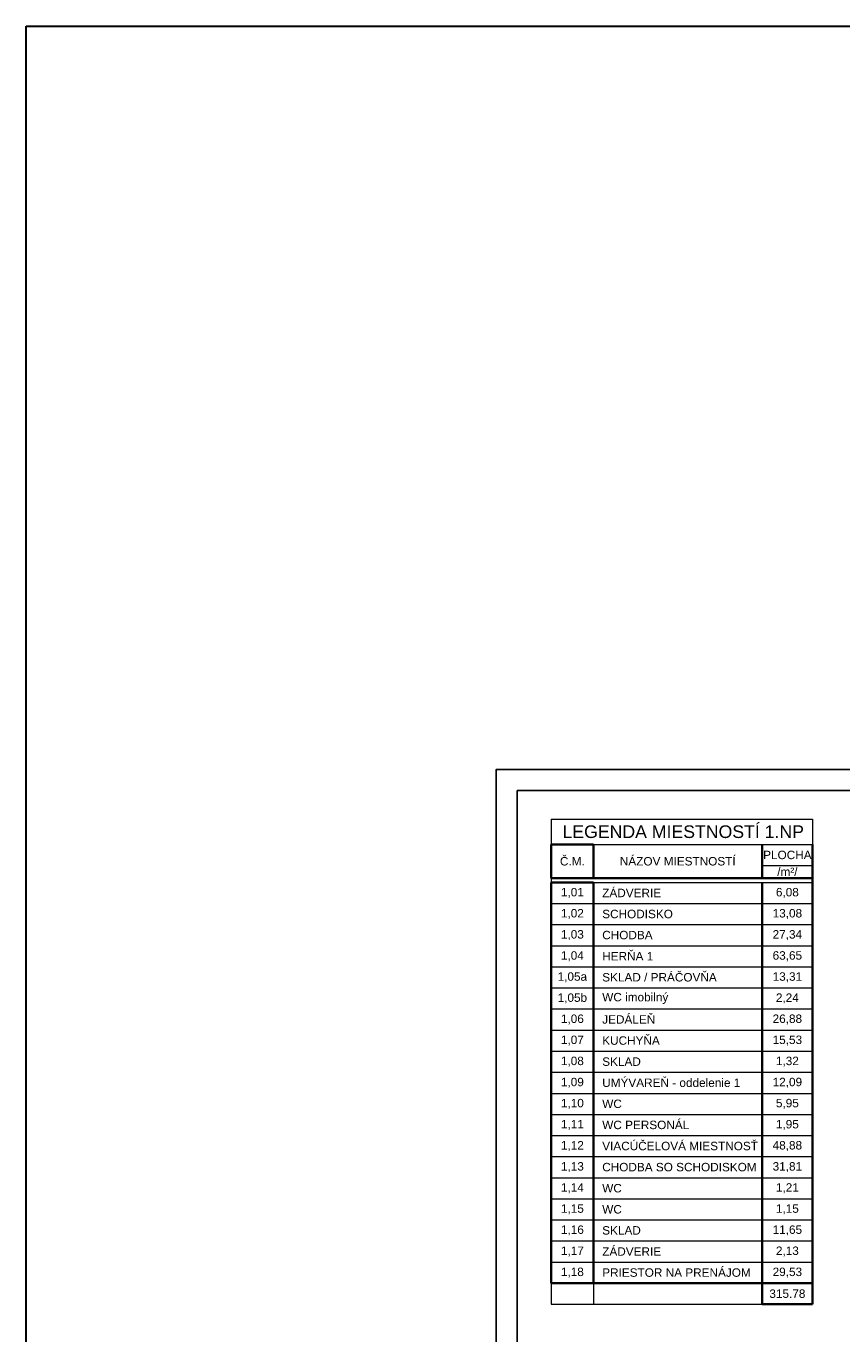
# Model space of a CAD drawing. Header units: millimetres. Extents: x -1674 to 107018, y 6909 to 78196.
# Tile 10 of 24: x -1674 to 8001, y 62697 to 78196. Entities that reach past the tile are written whole.
import ezdxf

# ---------------------------------------------------------------- set-up
doc = ezdxf.new("R2010")
doc.units = ezdxf.units.MM
doc.layers.add('Lines_Číslo_pera__99', color=7, linetype='Continuous', lineweight=0)
doc.layers.add('ramik', color=61, linetype='Continuous', lineweight=25)
doc.styles.get("Standard").update_dxf_attribs({"font": 'arial.ttf'})

# ---------------------------------------------------------------- blocks, each defined once
blk = doc.blocks.new('*U415')
at = {"layer": 'ramik'}
for points in [[(-840, 0), (0, 0), (0, 297), (-840, 297)], [(-835, 5), (-5, 5), (-5, 292), (-835, 292)]]:
    blk.add_lwpolyline(points, close=True, dxfattribs=at)
blk = doc.blocks.new('A$C91199160')
at = {"layer": 'Lines_Číslo_pera__99', "color": 8, "linetype": 'Continuous', "lineweight": 0}
for p, q in [((0, 5750), (3100, 5750)), ((0, 5750), (0, 5450)), ((3100, 5750), (3100, 5450)), ((0, 5050), (0, 5000)), ((0, 250), (0, 0)), ((500, 250), (500, 0)), ((0, 0), (2500, 0))]:
    blk.add_line(p, q, dxfattribs=at)
at = {"layer": 'Lines_Číslo_pera__99', "linetype": 'Continuous', "lineweight": 35}
for p, q in [((0, 5450), (500, 5450)), ((0, 5450), (0, 5050)), ((500, 5450), (500, 5050)), ((2500, 5450), (2500, 5050)), ((3100, 5450), (3100, 0)), ((0, 5050), (3100, 5050)), ((0, 5000), (500, 5000)), ((0, 5000), (0, 250)), ((500, 5000), (500, 250)), ((2500, 5000), (2500, 0)), ((3100, 5000), (3100, 0)), ((0, 250), (3100, 250)), ((2500, 0), (3100, 0))]:
    blk.add_line(p, q, dxfattribs=at)
at = {"layer": 'Lines_Číslo_pera__99', "linetype": 'Continuous'}
for p, q in [((500, 5450), (3100, 5450)), ((2500, 5200), (3100, 5200)), ((500, 5000), (3100, 5000)), ((0, 4750), (3100, 4750)), ((0, 4500), (3100, 4500)), ((0, 4250), (3100, 4250)), ((0, 4000), (3100, 4000)), ((0, 3750), (3100, 3750)), ((0, 3500), (3100, 3500)), ((0, 3250), (3100, 3250)), ((0, 3000), (3100, 3000)), ((0, 2750), (3100, 2750)), ((0, 2500), (3100, 2500)), ((0, 2250), (3100, 2250)), ((0, 2000), (3100, 2000)), ((0, 1750), (3100, 1750)), ((0, 1500), (3100, 1500)), ((0, 1250), (3100, 1250)), ((0, 1000), (3100, 1000)), ((0, 750), (3100, 750)), ((0, 500), (3100, 500))]:
    blk.add_line(p, q, dxfattribs=at)
for s, insert, char_height, width, attachment_point in [('LEGENDA MIESTNOSTÍ 1.NP', (132.8, 5600), 150, 8751.501, 4), ('{\\fArial|b0|i0|c238|p34;\\C256;Č.M.}', (250, 5250), 100, 497, 5), ('{\\fArial|b0|i0|c238|p34;\\C256;NÁZOV MIESTNOSTÍ}', (1500, 5250), 100, 1997, 5), ('{\\fArial|b0|i0|c238|p34;\\C256;PLOCHA}', (2800, 5325), 100, 597, 5), ('{\\fArial|b0|i0|c238|p34;\\C256;/m²/}', (2800, 5125), 100, 597, 5), ('{\\C256;1,01}', (250, 4875), 100, 497, 5), ('{\\fArial Narrow|b0|i0|c238|p34;\\C256;  \\fArial|b0|i0|c238|p34; ZÁDVERIE}', (501.5, 4875), 100, 1997, 4), ('{\\C256;6,08}', (2800, 4875), 100, 597, 5), ('{\\C256;1,02}', (250, 4625), 100, 497, 5), ('{\\fArial Narrow|b0|i0|c238|p34;\\C256;  \\fArial|b0|i0|c238|p34; SCHODISKO}', (501.5, 4625), 100, 1997, 4), ('{\\C256;13,08}', (2800, 4625), 100, 597, 5), ('{\\C256;1,03}', (250, 4375), 100, 497, 5), ('{\\fArial Narrow|b0|i0|c238|p34;\\C256;  \\fArial|b0|i0|c238|p34; }CHODBA', (501.5, 4375), 100, 1997, 4), ('{\\C256;27,34}', (2800, 4375), 100, 597, 5), ('{\\fArial Narrow|b0|i0|c238|p34;\\C256;  \\fArial|b0|i0|c238|p34; HERŇA 1}', (501.5, 4125), 100, 1997, 4), ('{\\C256;1,04}', (250, 4125), 100, 497, 5), ('{\\C256;63,65}', (2800, 4125), 100, 597, 5), ('{\\C256;1,05a}', (250, 3875), 100, 497, 5), ('{\\fArial Narrow|b0|i0|c238|p34;\\C256;  \\fArial|b0|i0|c238|p34; }SKLAD / PRÁČOVŇA', (501.5, 3875), 100, 1997, 4), ('{\\C256;13,31}', (2800, 3875), 100, 597, 5), ('{\\C256;1,05b}', (250, 3625), 100, 497, 5), ('{\\fArial Narrow|b0|i0|c238|p34;\\C256;  \\fArial|b0|i0|c238|p34; }WC imobilný', (501.5, 3625), 100, 1997, 4), ('{\\C256;2,24}', (2800, 3625), 100, 597, 5), ('{\\C256;1,06}', (250, 3375), 100, 497, 5), ('{\\fArial Narrow|b0|i0|c238|p34;\\C256;  \\fArial|b0|i0|c238|p34; }JEDÁLEŇ{\\Ftxt|c238;\\C256; }', (501.5, 3375), 100, 1997, 4), ('{\\C256;26,88}', (2800, 3375), 100, 597, 5), ('{\\C256;1,07}', (250, 3125), 100, 497, 5), ('{\\fArial Narrow|b0|i0|c238|p34;\\C256;  \\fArial|b0|i0|c238|p34; }KUCHYŇA', (501.5, 3125), 100, 1997, 4), ('{\\C256;15,53}', (2800, 3125), 100, 597, 5), ('{\\C256;1,08}', (250, 2875), 100, 497, 5), ('{\\fArial Narrow|b0|i0|c238|p34;\\C256;  \\fArial|b0|i0|c238|p34; }SKLAD{\\Ftxt|c238;\\C256; }', (501.5, 2875), 100, 1997, 4), ('{\\C256;1,32}', (2800, 2875), 100, 597, 5), ('{\\C256;1,09}', (250, 2625), 100, 497, 5), ('{\\fArial Narrow|b0|i0|c238|p34;\\C256;  \\fArial|b0|i0|c238|p34; UMÝVAREŇ - oddelenie 1 }', (501.5, 2625), 100, 1997, 4), ('{\\C256;12,09}', (2800, 2625), 100, 597, 5), ('{\\C256;1,10}', (250, 2375), 100, 497, 5), ('{\\fArial Narrow|b0|i0|c238|p34;\\C256;  \\fArial|b0|i0|c238|p34; WC }', (501.5, 2375), 100, 1997, 4), ('{\\C256;5,95}', (2800, 2375), 100, 597, 5), ('{\\C256;1,11}', (250, 2125), 100, 497, 5), ('{\\fArial Narrow|b0|i0|c238|p34;\\C256;  \\fArial|b0|i0|c238|p34; WC PERSONÁL }', (501.5, 2125), 100, 1997, 4), ('{\\C256;1,95}', (2800, 2125), 100, 597, 5), ('{\\C256;1,12}', (250, 1875), 100, 497, 5), ('{\\fArial Narrow|b0|i0|c238|p34;\\C256;  \\fArial|b0|i0|c238|p34; VIACÚČELOVÁ MIESTNOSŤ}', (501.5, 1875), 100, 1997, 4), ('{\\C256;48,88}', (2800, 1875), 100, 597, 5), ('{\\C256;1,13}', (250, 1625), 100, 497, 5), ('{\\fArial Narrow|b0|i0|c238|p34;\\C256;  \\fArial|b0|i0|c238|p34; CHODBA SO SCHODISKOM}', (501.5, 1625), 100, 1997, 4), ('{\\C256;31,81}', (2800, 1625), 100, 597, 5), ('{\\C256;1,14}', (250, 1375), 100, 497, 5), ('{\\fArial Narrow|b0|i0|c238|p34;\\C256;  \\fArial|b0|i0|c238|p34; WC }', (501.5, 1375), 100, 1997, 4), ('{\\C256;1,21}', (2800, 1375), 100, 597, 5), ('{\\C256;1,15}', (250, 1125), 100, 497, 5), ('{\\fArial Narrow|b0|i0|c238|p34;\\C256;  \\fArial|b0|i0|c238|p34; WC }', (501.5, 1125), 100, 1997, 4), ('{\\C256;1,15}', (2800, 1125), 100, 597, 5), ('{\\C256;1,16}', (250, 875), 100, 497, 5), ('{\\fArial Narrow|b0|i0|c238|p34;\\C256;  \\fArial|b0|i0|c238|p34; SKLAD}', (501.5, 875), 100, 1997, 4), ('{\\C256;11,65}', (2800, 875), 100, 597, 5), ('{\\C256;1,17}', (250, 625), 100, 497, 5), ('{\\fArial Narrow|b0|i0|c238|p34;\\C256;  \\fArial|b0|i0|c238|p34; ZÁDVERIE}', (501.5, 625), 100, 1997, 4), ('{\\C256;2,13}', (2800, 625), 100, 597, 5), ('{\\C256;1,18}', (250, 375), 100, 497, 5), ('{\\fArial Narrow|b0|i0|c238|p34;\\C256;  \\fArial|b0|i0|c238|p34; PRIESTOR NA PRENÁJOM}', (501.5, 375), 100, 1997, 4), ('{\\C256;29,53}', (2800, 375), 100, 597, 5), ('315.78', (2800, 125), 100, 597, 5)]:
    blk.add_mtext(s, dxfattribs=dict(at, insert=insert, char_height=char_height, width=width, attachment_point=attachment_point))

msp = doc.modelspace()

# ---------------------------------------------------------------- linework, layer by layer
at = {"color": 30, "lineweight": 30}
msp.add_lwpolyline([(-1674, 78196), (52034, 78196), (52034, 10857), (-1674, 10857)], close=True, dxfattribs=at)

# ---------------------------------------------------------------- block references
msp.add_blockref('A$C91199160', (4555, 63048))
at = {"layer": 'ramik', "xscale": 49.99999999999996, "yscale": 49.99999999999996, "zscale": 49.99999999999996, "rotation": 180}
msp.add_blockref('*U415', (3901, 69386), dxfattribs=at)

doc.saveas('drawing.dxf')
